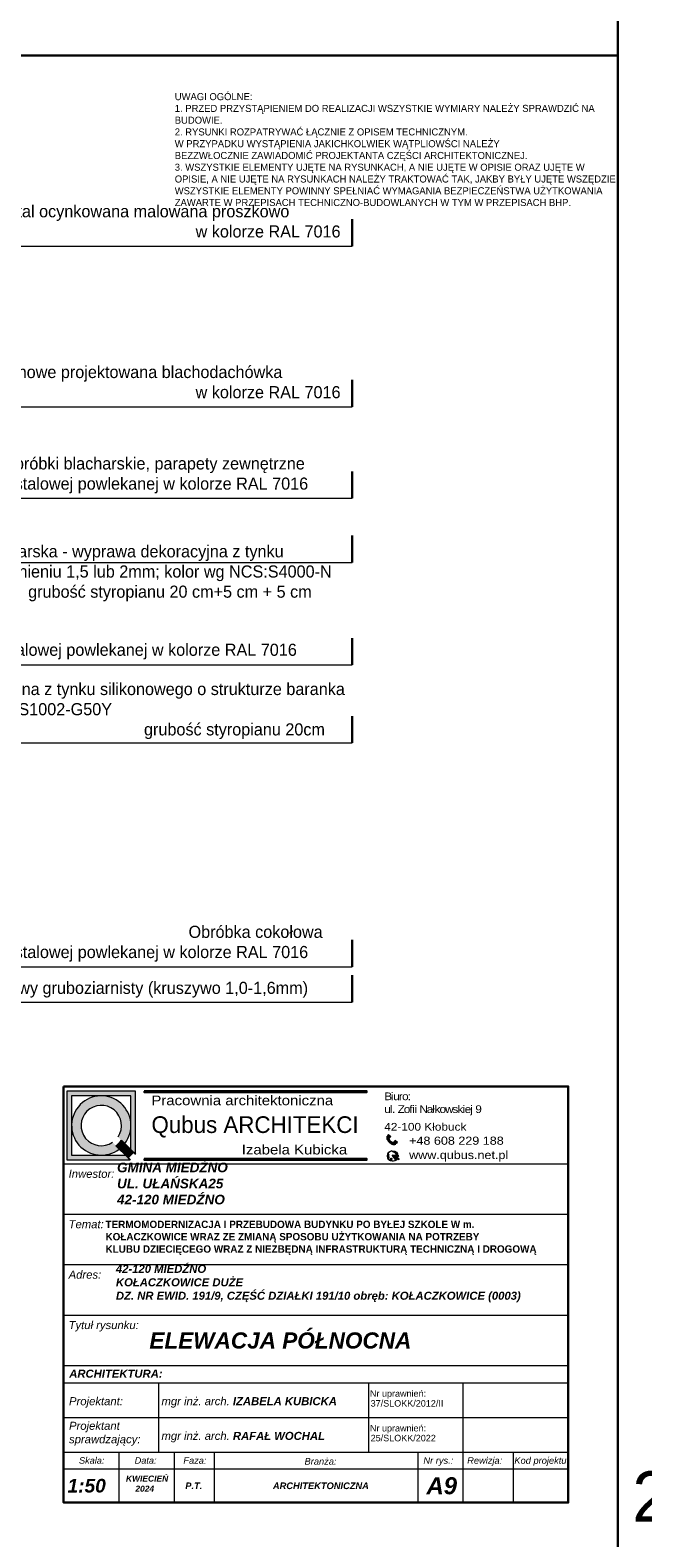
# Model space of a CAD drawing. Header units: millimetres. Extents: x -740 to 33545, y -26688 to 22494.
# Tile 31 of 256: x 2878 to 3485, y 11074 to 12569. Entities that reach past the tile are written whole.
import ezdxf
from ezdxf.enums import TextEntityAlignment as Align

# ---------------------------------------------------------------- set-up
doc = ezdxf.new("R2010")
doc.units = ezdxf.units.MM
doc.header["$MEASUREMENT"] = 0
doc.linetypes.add('ArchiTECH.PC Solid Line Type', pattern=[0])
doc.layers.add('a3', color=252, linetype='Continuous', lineweight=30, plot=False)
doc.layers.add('wymiarowanie', color=252, linetype='Continuous', lineweight=9)
doc.styles.add('ArchiTECHStyle1', font='arial.ttf', dxfattribs={"height": 0.16})
doc.styles.add('Roman', font='SIMPLEX')

msp = doc.modelspace()

# ---------------------------------------------------------------- hatches: boundary and pattern name
for points in [[(2991.05, 11517.31), (2991.05, 11516.28), (3211.37, 11516.28), (3211.37, 11517.31)], [(2991.05, 11450.28), (2991.05, 11449.24), (3211.37, 11449.24), (3211.37, 11450.28)]]:
    msp.add_hatch(color=256).paths.add_polyline_path(points)
at = {"layer": 'wymiarowanie'}
h = msp.add_hatch(color=256, dxfattribs=at)
h.paths.add_polyline_path([(2914.37, 11517.31), (2982.44, 11517.31), (2982.44, 11454.72), (2980.37, 11456.78), (2977.76, 11459.39), (2977.76, 11483.28), (2977.76, 11512.64), (2948.4, 11512.64), (2919.05, 11512.64), (2919.05, 11483.28), (2919.05, 11453.92), (2948.4, 11453.92), (2972.29, 11453.92), (2974.9, 11451.31), (2976.96, 11449.24), (2914.37, 11449.24)])
h.paths.add_polyline_path([(2919.05, 11483.28, -0.4142136), (2948.4, 11512.64, -0.4142136), (2977.76, 11483.28, -0.1647641), (2971.72, 11465.43), (2968.38, 11468.77), (2965.03, 11472.13, 10.2455423), (2959.55, 11466.65), (2962.91, 11463.3), (2966.25, 11459.96, -0.1647641), (2948.4, 11453.92, -0.4142136)])
for points in [[(2962.91, 11463.3, 0.0788738), (2968.38, 11468.77), (2971.72, 11465.43), (2977.76, 11459.39), (2980.37, 11456.78, -0.046709), (2974.9, 11451.31), (2972.29, 11453.92), (2966.25, 11459.96)], [(3242.35, 11453.35), (3243.13, 11453.28), (3242.35, 11452.83, 0.0122344), (3242.35, 11453.09, 0.0123937)], [(3240.28, 11448.91, 0.0114248), (3240.47, 11449.06), (3240.48, 11448.64)]]:
    msp.add_hatch(color=256, dxfattribs=at).paths.add_polyline_path(points)
h = msp.add_hatch(color=256, dxfattribs=at)
h.paths.add_polyline_path([(3235.1, 11467.94), (3234.07, 11468.87, -0.2257017), (3233.8, 11470.43), (3231.36, 11472.63, 0.1923995), (3231.9, 11468.98, 0.0725634), (3233.86, 11466.56)])
h.paths.add_polyline_path([(3231.97, 11473.32), (3234.25, 11471.26), (3235.26, 11472.38), (3232.97, 11474.44)])
h = msp.add_hatch(color=256, dxfattribs=at)
h.paths.add_polyline_path([(3235.1, 11467.94), (3236.13, 11467.02, 0.2257017), (3237.7, 11466.91), (3240.15, 11464.71, -0.1923995), (3236.46, 11464.87, -0.0725634), (3233.86, 11466.56)])
h.paths.add_polyline_path([(3240.77, 11465.39), (3238.49, 11467.44), (3239.5, 11468.56), (3241.78, 11466.5)])
h = msp.add_hatch(color=256, dxfattribs=at)
h.paths.add_polyline_path([(3236.77, 11453.84), (3241.88, 11450.91, -0.0172131), (3241.72, 11450.59), (3241.21, 11450.88, 0.008189), (3241.2, 11450.89, 0.5397497), (3240.46, 11450.5), (3240.47, 11449.06, -0.0114248), (3240.28, 11448.91)])
h.paths.add_polyline_path([(3236.77, 11453.84), (3242.35, 11453.35, -0.0123937), (3242.35, 11453.09, -0.0122344), (3242.35, 11452.83), (3241.52, 11452.36, 0.5397497), (3241.56, 11451.52, 0.008189), (3241.57, 11451.51), (3242.02, 11451.25, -0.0173245), (3241.88, 11450.91)])
h.paths.add_polyline_path([(3232.8, 11456.1, 0.4200987), (3233.05, 11454.84, -0.5369957), (3233.27, 11454.14, 0.2016291), (3233.06, 11452.83, 0.1070222), (3233.63, 11452, 0), (3233.63, 11452, -0.4365565), (3233.64, 11451.57, 0.1470815), (3233.13, 11451.14, 0.2070349), (3233.06, 11450.5, -0.421728), (3232.85, 11450, -0.3199581)])
h.paths.add_polyline_path([(3233.78, 11449.02, 0.4961021), (3234.66, 11449.53, -0.1925824), (3234.88, 11450.67, -0.3611399), (3235.61, 11450.65, 0.3674112), (3236.44, 11450.53, -1.0208574), (3236.71, 11450.39, -0.1185898), (3236.11, 11449.71, 0.3247332), (3236.05, 11448.9, 0.305926), (3237.56, 11447.85, -0.195201)])
h.paths.add_polyline_path([(3235.56, 11458.11, -0.2349861), (3240.18, 11457.34, 0.5278165), (3239.53, 11456.49, 0.1272686), (3238.74, 11456.82, -0.1207092), (3236.9, 11457.48, 0.0977798)])
h.paths.add_polyline_path([(3239.85, 11454.91, 0.3379247), (3240.15, 11455.56, 0.2733122), (3242.05, 11454.84, -0.0235046), (3242.19, 11454.37, -0.1267146)])
h.paths.add_polyline_path([(3241.88, 11450.91, 0.0173245), (3242.02, 11451.25), (3243.7, 11450.29), (3243.52, 11449.98)])
h.paths.add_polyline_path([(3241.88, 11450.91), (3243.52, 11449.98), (3243.34, 11449.66), (3241.72, 11450.59, 0.0172131)])

# ---------------------------------------------------------------- linework, layer by layer
for p, q in [((2974.9, 11451.31), (2976.96, 11449.24)), ((2980.37, 11456.78), (2982.44, 11454.72))]:
    msp.add_line(p, q)
for points in [[(2991.05, 11517.31), (2991.05, 11516.28), (3211.37, 11516.28), (3211.37, 11517.31)], [(2991.05, 11450.28), (2991.05, 11449.24), (3211.37, 11449.24), (3211.37, 11450.28)]]:
    msp.add_lwpolyline(points, close=True)
at = {"layer": 'a3'}
for points in [[(1360.21, 14029.38), (1360.21, 12544.38), (3460.21, 12544.38), (3460.21, 14029.38), (1360.21, 14029.38)], [(1360.21, 12544.38), (1360.21, 11059.38), (3460.21, 11059.38), (3460.21, 12544.38), (1360.21, 12544.38)]]:
    msp.add_lwpolyline(points, dxfattribs=at)
at = {"layer": 'wymiarowanie', "lineweight": 30}
for p, q in [((3196.88, 12355.25), (3196.88, 12381.95)), ((3196.88, 12195.87), (3196.88, 12222.56)), ((3196.88, 12105.21), (3196.88, 12131.9)), ((3196.88, 12041.65), (3196.88, 12068.34)), ((3196.88, 11939.96), (3196.88, 11966.65)), ((3196.88, 11862.57), (3196.88, 11889.26)), ((3196.88, 11640.78), (3196.88, 11667.47)), ((3196.88, 11605.56), (3196.88, 11632.26))]:
    msp.add_line(p, q, dxfattribs=at)
at = {"layer": 'wymiarowanie'}
for p, q in [((1757.18, 12355.25), (3196.88, 12355.25)), ((2185.77, 12195.87), (3196.88, 12195.87)), ((2678.96, 12105.21), (3196.88, 12105.21)), ((2624.4, 12041.65), (3196.88, 12041.65)), ((2514.29, 11939.96), (3196.88, 11939.96)), ((2402.59, 11862.57), (3196.88, 11862.57)), ((2371.26, 11640.78), (3196.88, 11640.78)), ((2430.44, 11605.56), (3196.88, 11605.56)), ((2980.37, 11456.78), (2968.38, 11468.77)), ((3231.36, 11472.63), (3233.8, 11470.43)), ((3232.97, 11474.44), (3231.97, 11473.32)), ((3231.97, 11473.32), (3234.25, 11471.26)), ((3232.97, 11474.44), (3235.26, 11472.38)), ((3234.07, 11468.87), (3238.48, 11464.9)), ((3234.25, 11471.26), (3235.26, 11472.38)), ((3240.15, 11464.71), (3237.7, 11466.91)), ((3238.49, 11467.44), (3239.5, 11468.56)), ((3240.77, 11465.39), (3238.49, 11467.44)), ((3241.78, 11466.5), (3239.5, 11468.56)), ((3241.78, 11466.5), (3240.77, 11465.39)), ((2974.9, 11451.31), (2962.91, 11463.3)), ((3243.13, 11453.28), (3236.77, 11453.84)), ((3236.77, 11453.84), (3243.52, 11449.98)), ((3240.48, 11448.64), (3236.77, 11453.84)), ((3241.52, 11452.36), (3243.13, 11453.28)), ((3241.56, 11451.52), (3243.7, 11450.29)), ((3240.46, 11450.5), (3240.48, 11448.64)), ((3241.2, 11450.89), (3243.34, 11449.66)), ((3243.52, 11449.98), (3243.34, 11449.66)), ((3243.52, 11449.98), (3243.7, 11450.29))]:
    msp.add_line(p, q, dxfattribs=at)
at = {"layer": 'wymiarowanie', "linetype": 'ArchiTECH.PC Solid Line Type', "lineweight": 9}
for p, q in [((2911.11, 11245.39), (2911.11, 11495.39)), ((2911.11, 11445.39), (3411.11, 11445.39)), ((2911.11, 11395.39), (3411.11, 11395.39)), ((2911.11, 11345.39), (3411.11, 11345.39)), ((2911.11, 11295.39), (3411.11, 11295.39)), ((2911.11, 11178.19), (2911.11, 11245.39)), ((2911.11, 11245.39), (3411.11, 11245.39)), ((2911.11, 11228.19), (3411.11, 11228.19)), ((3005.09, 11228.19), (3005.09, 11159.38)), ((3213.06, 11228.19), (3213.06, 11159.38)), ((3306.73, 11228.19), (3306.73, 11159.38)), ((2911.11, 11193.78), (3411.11, 11193.78)), ((2911.11, 11159.38), (3411.11, 11159.38)), ((2911.11, 11159.38), (3411.11, 11159.38)), ((2911.11, 11159.38), (3411.11, 11159.38)), ((2911.11, 11159.38), (3411.11, 11159.38)), ((2911.11, 11159.38), (3411.11, 11159.38)), ((2965.8, 11159.38), (2965.8, 11109.38)), ((3020.49, 11159.38), (3020.49, 11109.38)), ((3060.3, 11159.38), (3060.3, 11109.38)), ((3261.91, 11159.38), (3261.91, 11109.38)), ((3306.73, 11159.38), (3306.73, 11109.38)), ((3356.42, 11159.38), (3356.42, 11109.38)), ((2911.11, 11142.71), (3411.11, 11142.71))]:
    msp.add_line(p, q, dxfattribs=at)
at = {"layer": 'wymiarowanie', "lineweight": 30}
msp.add_lwpolyline([(2911.11, 11522), (3411.11, 11522), (3411.11, 11109.38), (2911.11, 11109.38)], close=True, dxfattribs=at)
at = {"layer": 'wymiarowanie'}
for points in [[(2982.44, 11454.72), (2982.44, 11517.31), (2914.37, 11517.31), (2914.37, 11449.24), (2976.96, 11449.24)], [(2977.76, 11459.39), (2977.76, 11512.64), (2919.05, 11512.64), (2919.05, 11453.92), (2972.29, 11453.92)]]:
    msp.add_lwpolyline(points, dxfattribs=at)
at = {"layer": 'wymiarowanie', "lineweight": 13}
msp.add_circle((3237.1, 11453.09), 5.25, dxfattribs=at)
at = {"layer": 'wymiarowanie'}
for centre, radius, start, end in [((2948.4, 11483.28), 29.36, 322.57509, 307.42491), ((2948.4, 11483.28), 20.02, 326.14921, 303.85079), ((2948.4, 11483.28), 24.69, 305.9804, 324.0196), ((3236.2, 11471.48), 4.98, 166.67958, 210.24197), ((3241.15, 11474.47), 10.76, 210.73037, 227.33158), ((3235.57, 11469.93), 1.84, 164.3158, 215.19037), ((3240.97, 11474.64), 10.76, 228.6417, 245.24291), ((3237.03, 11468.62), 1.84, 240.78291, 291.65748), ((2948.4, 11483.28), 41.52, 309.65143, 320.34857), ((3233.54, 11455.59), 0.895, 145.81653, 236.96537), ((3234.72, 11453.23), 1.71, 147.73007, 193.32869), ((3232.93, 11454.42), 0.443, 321.3211, 74.26354), ((3235.26, 11453.75), 2.39, 202.61984, 227.05452), ((3234.1, 11450.51), 1.16, 113.52157, 146.9902), ((3233.44, 11451.78), 0.293, 313.10426, 47.44022), ((3234.63, 11454.4), 3.82, 53.63525, 75.97372), ((3238.51, 11469.41), 4.98, 245.7313, 289.2937), ((3239.16, 11460.9), 4.1, 236.50654, 264.03785), ((3238.49, 11455.12), 1.72, 14.92604, 81.86713), ((3240.15, 11456.7), 0.649, 87.29907, 197.66327), ((3239.58, 11455.43), 0.589, 297.9169, 12.60242), ((3242.09, 11459.18), 4.82, 242.38997, 271.27687), ((3241.72, 11456.81), 2, 218.55426, 279.6995), ((3241.81, 11451.95), 0.503, 125.86793, 241.17645), ((3232.71, 11450.35), 0.379, 291.2453, 22.71136), ((3233.83, 11450.75), 0.809, 150.948, 197.73589), ((3234.02, 11449.61), 0.638, 247.55357, 353.09799), ((3236.2, 11449.82), 1.57, 147.18676, 190.78958), ((3235.23, 11450.22), 0.575, 48.68881, 128.11552), ((3236.1, 11451.08), 0.646, 221.07993, 301.77551), ((3236.64, 11449.26), 0.69, 140.11365, 212.07498), ((3237.58, 11449.49), 1.63, 201.19555, 269.23648), ((3234.99, 11451.28), 1.93, 305.31298, 332.36541), ((3236.58, 11450.46), 0.15, 330.54591, 152.91124), ((3240.96, 11450.45), 0.503, 59.2997, 174.60822)]:
    msp.add_arc(centre, radius, start, end, dxfattribs=at)

# ---------------------------------------------------------------- texts
for s, insert, char_height, width, attachment_point in [('{\\fCentury Gothic|b0|i1|c238|p34;}\\P{\\fCentury Gothic|b0|i0|c238|p34;\\H0.95565x;UWAGI OGÓLNE:}\\P{\\fCentury Gothic|b0|i0|c238|p34;\\H0.95565x;1. PRZED PRZYSTĄPIENIEM DO REALIZACJI WSZYSTKIE WYMIARY NALEŻY SPRAWDZIĆ NA}\\P{\\fCentury Gothic|b0|i0|c238|p34;\\H0.95565x;BUDOWIE.}\\P{\\fCentury Gothic|b0|i0|c238|p34;\\H0.95565x;2. }{\\fCentury Gothic|b0|i0|c238|p34;\\H0.95565x;\\C7;RYSUNKI ROZPATRYWAĆ ŁĄCZNIE Z OPISEM TECHNICZNYM.}\\P{\\fCentury Gothic|b0|i0|c238|p34;\\H0.95565x;\\C7;W PRZYPADKU WYSTĄPIENIA JAKICHKOLWIEK WĄTPLIOWŚCI NALEŻY }\\P{\\fCentury Gothic|b0|i0|c238|p34;\\H0.95565x;\\C7;BEZZWŁOCZNIE ZAWIADOMIĆ PROJEKTANTA CZĘŚCI ARCHITEKTONICZNEJ.}\\P{\\fCentury Gothic|b0|i0|c238|p34;\\H0.95565x;3. WSZYSTKIE ELEMENTY UJĘTE NA RYSUNKACH, A NIE UJĘTE W OPISIE ORAZ UJĘTE W}\\P{\\fCentury Gothic|b0|i0|c238|p34;\\H0.95565x;OPISIE, A NIE UJĘTE NA RYSUNKACH NALEŻY TRAKTOWAĆ TAK, JAKBY BYŁY UJĘTE WSZĘDZIE.}\\P{\\fCentury Gothic|b0|i0|c238|p34;\\H0.95565x;WSZYSTKIE ELEMENTY POWINNY SPEŁNIAĆ WYMAGANIA BEZPIECZEŃSTWA UŻYTKOWANIA}\\P{\\fCentury Gothic|b0|i0|c238|p34;\\H0.95565x;ZAWARTE W PRZEPISACH TECHNICZNO-BUDOWLANYCH W TYM W PRZEPISACH BHP.}', (3021.22, 12457.02), 7.32484, 465.5268, 4), ('{\\fCentury Gothic|b0|i0|c238|p34;\\W1.15;Pracownia architektoniczna}', (2998.08, 11513.02), 9.6206, 217.3406, 1), ('{\\fCentury Gothic|b0|i0|c238|p34;\\W1.15;\\T0.8;Biuro:\\Pul. Zofii Nałkowskiej 9}', (3228.77, 11516.02), 7.6196, 296.6769, 1), ('{\\fCentury Gothic|b0|i0|c238|p34;\\W1.15;42-100 Kłobuck}', (3228.77, 11485.84), 7.6196, 296.6769, 1), ('{\\fCentury Gothic|b0|i0|c238|p34;\\W1.15;+48 608 229 188}', (3253.44, 11472.29), 8.0883, 314.9282, 1), ('{\\fCentury Gothic|b0|i0|c238|p34;\\W1.15;Izabela Kubicka}', (3087.62, 11464.22), 9.6206, 217.3406, 1), ('{\\fCentury Gothic|b0|i0|c238|p34;\\W1.15;www.qubus.net.pl}', (3253.44, 11458.11), 8.0883, 314.9282, 1)]:
    msp.add_mtext(s, dxfattribs=dict(insert=insert, char_height=char_height, width=width, attachment_point=attachment_point))
at = {"insert": (2947.89, 11388.95), "char_height": 7.33333, "width": 491.9512, "attachment_point": 1, "style": 'Roman'}
msp.add_mtext('\\pl4.713742,t9.628161;{\\fCentury Gothic|b1|i0|c238|p34;TERMOMODERNIZACJA I PRZEBUDOWA BUDYNKU PO BYŁEJ SZKOLE W m. }\\P\\pl4.713742,t9.628161;{\\fCentury Gothic|b1|i0|c238|p34;KOŁACZKOWICE WRAZ ZE ZMIANĄ SPOSOBU UŻYTKOWANIA NA POTRZEBY }\\P\\pl4.713742,t9.628161;{\\fCentury Gothic|b1|i0|c238|p34;KLUBU DZIECIĘCEGO WRAZ Z NIEZBĘDNĄ INFRASTRUKTURĄ TECHNICZNĄ I DROGOWĄ}', dxfattribs=at)
at = {"layer": 'a3', "insert": (3474.6, 11140.39), "char_height": 50, "width": 481.3, "attachment_point": 1}
msp.add_mtext('{\\fCentury Gothic|b0|i0|c238|p0;297x530}', dxfattribs=at)
at = {"layer": 'wymiarowanie', "style": 'ArchiTECHStyle1'}
for s, p in [('Nr uprawnień:', (3214.61, 11212.42)), ('37/SLOKK/2012/II', (3215.3, 11202.66)), ('Nr uprawnień:', (3214.61, 11178.02)), ('25/SLOKK/2022', (3215.3, 11168.26))]:
    msp.add_text(s, height=6.4, dxfattribs=at).set_placement(p, align=Align.BOTTOM_LEFT)
at = {"layer": 'wymiarowanie', "attachment_point": 1}
for s, insert, char_height, width in [('\\pi621.52874;{\\fCentury Gothic|b0|i0|c238|p34;}\\P{\\fCentury Gothic|b0|i0|c238|p34;Daszek szklany systemowy o wym. 255 x 120 cm wykonany ze szkła }{\\fCentury Gothic|b0|i0|c238|p34;bezpiecznego 6.6.3 ESG/VSG}\\P{\\fCentury Gothic|b0|i0|c238|p34;mocowany na wspornikach w konstrukcji stalowej }\\P{\\fCentury Gothic|b0|i0|c238|p34;ocynkowancy i malowanych proszkowo w kolorze RAL 7016}', (435.83, 12533.27), 12, 621.5287), ('\\pi621.52874;{\\fCentury Gothic|b0|i0|c238|p34;}\\P{\\fCentury Gothic|b0|i0|c238|p34;Daszek szklany systemowy o wym. 130 x 120 cm wykonany ze szkła }{\\fCentury Gothic|b0|i0|c238|p34;bezpiecznego 6.6.3 ESG/VSG}\\P{\\fCentury Gothic|b0|i0|c238|p34;mocowany na wspornikach w konstrukcji stalowej }\\P{\\fCentury Gothic|b0|i0|c238|p34;ocynkowancy i malowanych proszkowo w kolorze RAL 7016}', (1385.25, 12533.27), 12, 621.5287), ('\\pi137.34074;{\\fCentury Gothic|b0|i0|c238|p34;Czerpnie i wyrzutnie stal ocynkowana malowana proszkowo}\\P\\pi470.78474;{\\fCentury Gothic|b0|i0|c238|p34;w kolorze RAL 7016}', (2571.09, 12395.8), 12, 621.5287), ('\\pi202.60874;{\\fCentury Gothic|b0|i0|c238|p34;Pokrycie dachowe projektowana blachodachówka}\\P\\pi470.78474;{\\fCentury Gothic|b0|i0|c238|p34;w kolorze RAL 7016}', (2571.09, 12236.42), 12, 621.5287), ('\\pi279.30074;{\\fCentury Gothic|b0|i0|c238|p34;Obróbki blacharskie, parapety zewnętrzne}\\P\\pi223.76474;{\\fCentury Gothic|b0|i0|c238|p34; z blachy stalowej powlekanej w kolorze RAL 7016}', (2571.09, 12145.76), 12, 621.5287), ('\\pi75.04874;{\\fCentury Gothic|b0|i0|c238|p34;Gzyms okapowy: warstwa tynkarska - wyprawa dekoracyjna z tynku }\\pi74.52074;{\\fCentury Gothic|b0|i0|c238|p34;silikonowego o strukturze baranka o uziarnieniu 1,5 lub 2mm; kolor wg }\\pi75.55274;{\\fCentury Gothic|b0|i0|c238|p34;NCS:S4000-N}\\P\\pi304.86074;{\\fCentury Gothic|b0|i0|c238|p34;grubość styropianu 20 cm+5 cm + 5 cm}\\P\\pi621.52874;{\\fCentury Gothic|b0|i0|c238|p34; }', (2571.09, 12058.63), 12, 621.5287), ('\\pi54.64874;{\\fCentury Gothic|b0|i0|c238|p34;Rynny i rury spustowe z blachy stalowej powlekanej w kolorze RAL 7016}', (2571.09, 11961.01), 12, 621.5287), ('\\pi11.65274;{\\fCentury Gothic|b0|i0|c238|p34;Warstwa tynkarska - wyprawa dekoracyjna z tynku silikonowego o strukturze }\\pi12.21674;{\\fCentury Gothic|b0|i0|c238|p34;baranka o uziarnieniu 1,5 lub 2mm; kolor wg NCS:S1002-G50Y}\\P\\pi419.66474;{\\fCentury Gothic|b0|i0|c238|p34;grubość styropianu 20cm}\\P\\pi621.52874;{\\fCentury Gothic|b0|i0|c238|p34; }', (2571.09, 11922.09), 12, 621.5287), ('\\pi463.76474;{\\fCentury Gothic|b0|i0|c238|p34;Obróbka cokołowa}\\P\\pi223.76474;{\\fCentury Gothic|b0|i0|c238|p34; z blachy stalowej powlekanej w kolorze RAL 7016}', (2571.09, 11681.33), 12, 621.5287), ('\\pi146.14874;{\\fCentury Gothic|b0|i0|c238|p34;Cokół: Tynk mozaikowy gruboziarnisty (kruszywo 1,0-1,6mm)}\\P\\pi621.52874;{\\fCentury Gothic|b0|i0|c238|p34; }', (2571.09, 11625.78), 12, 621.5287), ('{\\fCentury Gothic|b0|i0|c238|p34;Qubus ARCHITEKCI}', (2998.12, 11492.43), 16.5424, 250.7895)]:
    msp.add_mtext(s, dxfattribs=dict(at, insert=insert, char_height=char_height, width=width))
at = {"layer": 'wymiarowanie', "ltscale": 0.45, "attachment_point": 1}
for s, insert, char_height, width in [('{\\fArial CE|b0|i1|c238|p34;Inwestor:}', (2916.06, 11439.43), 7.9972, 507.9365), ('{\\fArial|b1|i1|c238|p34;\\C7;GMINA MIEDŹNO\\PUL. UŁAŃSKA25\\P42-120 MIEDŹNO}', (2964.05, 11446.46), 9.551, 542.8998), ('{\\fArial CE|b0|i1|c238|p34;Temat:}', (2916.06, 11389.43), 7.9972, 507.9365), ('{\\fArial|b1|i1|c238|p34;\\C7;42-120 MIEDŹNO\\PKOŁACZKOWICE DUŻE\\P\\A1;DZ. NR EWID. 191/9, CZĘŚĆ DZIAŁKI 191/10\\A1; obręb: KOŁACZKOWICE (0003)}', (2962.91, 11345.18), 8, 433.6091), ('{\\fArial CE|b0|i1|c238|p34;Adres:}', (2916.06, 11339.43), 7.9972, 507.9365), ('{\\fArial CE|b0|i1|c238|p34;Tytuł rysunku:}', (2916.06, 11289.43), 7.9972, 507.9365), ('{\\fArial|b1|i1|c238|p34;ELEWACJA PÓŁNOCNA}', (2996.11, 11278.16), 16, 507.9365), ('{\\fArial|b1|i1|c238|p34;ARCHITEKTURA:}', (2916.69, 11241.25), 7.9972, 507.9365), ('{\\fArial CE|b0|i1|c238|p34;Projektant:}', (2916.46, 11213.94), 7.9972, 507.9365), ('{\\fArial CE|b0|i1|c238|p34;mgr inż. arch. \\fArial CE|b1|i1|c238|p34;IZABELA KUBICKA}', (3008.06, 11213.94), 7.9972, 507.9365), ('{\\fArial CE|b0|i1|c238|p34;Projektant\\Psprawdzający:}', (2916.46, 11189.55), 7.9972, 507.9365), ('{\\fArial CE|b0|i1|c238|p34;mgr inż. arch. \\fArial CE|b1|i1|c238|p34;RAFAŁ WOCHAL}', (3008.06, 11179.54), 7.9972, 507.9365), ('{\\fArial CE|b0|i1|c238|p34;Skala:}', (2926.33, 11154.43), 6.5, 507.9365), ('{\\fArial CE|b0|i1|c238|p34;Data:}', (2981.5, 11154.43), 6.5, 507.9365), ('{\\fArial CE|b0|i1|c238|p34;Faza:}', (3029.71, 11154.43), 6.5862, 507.9365), ('{\\fArial CE|b0|i1|c238|p34;Branża:}', (3149.83, 11153.62), 6.5862, 507.9365), ('{\\fArial CE|b0|i1|c238|p34;Nr rys.:}', (3267.58, 11154.43), 6.5862, 507.9365), ('{\\fArial CE|b0|i1|c238|p34;Rewizja:}', (3310.95, 11154.43), 6.5862, 507.9365), ('{\\fArial CE|b0|i1|c238|p34;Kod projektu:}', (3357.73, 11154.43), 6.5862, 507.9365), ('\\pt16.667;{\\fArial|b1|i1|c238|p34;     KWIECIEŃ}\\P\\pt16.667;{\\fArial|b1|i1|c238|p34;         2024}', (2961.2, 11136.21), 6, 507.9365), ('{\\fArial|b1|i1|c238|p34;1:50}', (2915.01, 11132.93), 13.545, 406.3492), ('{\\fArial CE|b1|i1|c238|p34;P.T.}', (3031.65, 11129.35), 6.5862, 507.9365), ('{\\fArial CE|b1|i1|c238|p34;ARCHITEKTONICZNA}', (3118.47, 11129.35), 6.5862, 507.9365), ('{\\fArial|b1|i1|c238|p34;A9}', (3270.66, 11134.57), 16.9312, 507.9365)]:
    msp.add_mtext(s, dxfattribs=dict(at, insert=insert, char_height=char_height, width=width))

doc.saveas('drawing.dxf')
